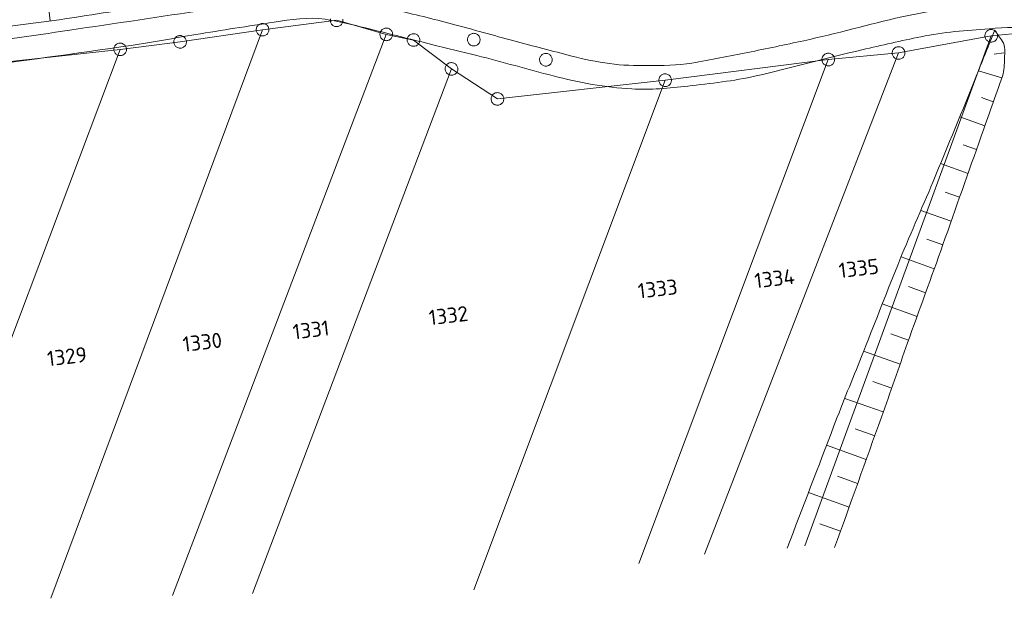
# Model space of a CAD drawing. Header units: metres. Extents: x 3425540 to 3446143, y 5432760 to 5444637.
# Tile 114 of 256: x 3436544 to 3436660, y 5439069 to 5439138. Entities that reach past the tile are written whole.
import ezdxf
from ezdxf.enums import TextEntityAlignment as Align

# ---------------------------------------------------------------- set-up
doc = ezdxf.new("R2010")
doc.units = ezdxf.units.M
for name, color, linetype, lineweight in [('B_Bestand', 9, 'Continuous', 18), ('B_Böschung', 9, 'Continuous', 18), ('B_Flurgrenzen', 9, 'Continuous', 18)]:
    doc.layers.add(name, color=color, linetype=linetype, lineweight=lineweight)
doc.styles.get("Standard").update_dxf_attribs({"font": 'isocpeur.ttf'})

msp = doc.modelspace()

# ---------------------------------------------------------------- linework, layer by layer
at = {"layer": 'B_Bestand'}
for points, knots in [([(3437090.63, 5439196.58), (3437086.33, 5439196.01), (3437082.03, 5439195.43), (3437077.73, 5439194.86), (3437074.6, 5439194.44), (3437071.47, 5439194), (3437068.34, 5439193.57), (3437064.52, 5439193.04), (3437060.71, 5439192.45), (3437056.88, 5439191.93), (3437053.3, 5439191.44), (3437049.71, 5439191.07), (3437046.11, 5439190.72), (3437041.98, 5439190.32), (3437037.84, 5439190), (3437033.71, 5439189.6), (3437030.36, 5439189.28), (3437027.03, 5439188.94), (3437023.69, 5439188.58), (3437020.26, 5439188.21), (3437016.84, 5439187.82), (3437013.44, 5439187.29), (3437009.44, 5439186.66), (3437005.45, 5439186.02), (3437001.46, 5439185.39), (3436995.6, 5439184.47), (3436989.74, 5439183.55), (3436983.88, 5439182.63), (3436978.2, 5439181.74), (3436972.51, 5439180.85), (3436966.82, 5439179.96), (3436961.64, 5439179.15), (3436956.45, 5439178.43), (3436951.28, 5439177.56), (3436943.94, 5439176.32), (3436936.63, 5439174.98), (3436929.31, 5439173.68), (3436922.04, 5439172.39), (3436914.77, 5439171.09), (3436907.51, 5439169.8), (3436905.2, 5439169.39), (3436902.88, 5439169.01), (3436900.56, 5439168.6), (3436896.92, 5439167.97), (3436893.34, 5439167.03), (3436889.71, 5439166.36), (3436886.22, 5439165.72), (3436882.72, 5439165.2), (3436879.19, 5439164.81), (3436876.76, 5439164.54), (3436874.31, 5439164.41), (3436871.87, 5439164.12), (3436867.79, 5439163.64), (3436863.71, 5439163.16), (3436859.64, 5439162.66), (3436855.7, 5439162.17), (3436851.77, 5439161.68), (3436847.83, 5439161.19), (3436842.02, 5439160.47), (3436836.2, 5439159.78), (3436830.38, 5439159.05), (3436824.16, 5439158.25), (3436817.98, 5439157.25), (3436811.77, 5439156.37), (3436806.2, 5439155.59), (3436800.63, 5439154.78), (3436795.05, 5439154.05), (3436788.32, 5439153.15), (3436781.58, 5439152.37), (3436774.84, 5439151.55), (3436769.21, 5439150.87), (3436763.59, 5439150.16), (3436757.95, 5439149.57), (3436753.28, 5439149.08), (3436748.6, 5439148.72), (3436743.93, 5439148.28), (3436740.42, 5439147.95), (3436736.92, 5439147.61), (3436733.42, 5439147.25), (3436729.7, 5439146.86), (3436726, 5439146.27), (3436722.3, 5439145.7), (3436719.24, 5439145.22), (3436716.18, 5439144.74), (3436713.2, 5439143.89), (3436710.25, 5439143.05), (3436707.35, 5439142.09), (3436704.41, 5439141.22), (3436701.46, 5439140.34), (3436698.5, 5439139.48), (3436695.54, 5439138.63), (3436693.24, 5439137.97), (3436690.92, 5439137.44), (3436688.56, 5439136.99), (3436685.54, 5439136.42), (3436682.51, 5439136.16), (3436679.47, 5439136.14), (3436677, 5439136.13), (3436674.53, 5439136.2), (3436672.06, 5439136.32), (3436669.53, 5439136.44), (3436667.01, 5439136.75), (3436664.48, 5439136.83), (3436662.56, 5439136.9), (3436660.63, 5439136.8), (3436658.7, 5439136.66), (3436655.99, 5439136.46), (3436653.28, 5439136.25), (3436650.61, 5439135.71), (3436648.26, 5439135.25), (3436645.95, 5439134.71), (3436643.63, 5439134.16), (3436639.43, 5439133.18), (3436635.29, 5439132.02), (3436631.08, 5439131.07), (3436628.42, 5439130.46), (3436625.7, 5439130.18), (3436622.98, 5439129.86), (3436620.78, 5439129.6), (3436618.55, 5439129.39), (3436616.35, 5439129.52), (3436613.22, 5439129.7), (3436610.1, 5439130.28), (3436607.04, 5439131.07), (3436604.01, 5439131.85), (3436601.03, 5439132.73), (3436598, 5439133.48), (3436596.26, 5439133.91), (3436594.51, 5439134.33), (3436592.77, 5439134.77), (3436590.48, 5439135.34), (3436588.18, 5439135.92), (3436585.88, 5439136.49), (3436583.94, 5439136.97), (3436581.99, 5439137.47), (3436580.02, 5439137.78), (3436578.04, 5439138.1), (3436575.98, 5439137.74), (3436573.99, 5439137.44), (3436570.89, 5439136.96), (3436567.78, 5439136.49), (3436564.69, 5439135.97), (3436562.14, 5439135.55), (3436559.6, 5439135.07), (3436557.05, 5439134.69), (3436550.45, 5439133.7), (3436543.84, 5439132.82), (3436537.23, 5439131.93), (3436532.03, 5439131.23), (3436526.84, 5439130.53), (3436521.64, 5439129.86), (3436517.36, 5439129.31), (3436513.08, 5439128.84), (3436508.8, 5439128.4), (3436505.37, 5439128.04), (3436501.93, 5439127.74), (3436498.49, 5439127.45), (3436493.76, 5439127.07), (3436489.02, 5439126.74), (3436484.28, 5439126.51), (3436479.57, 5439126.27), (3436474.86, 5439126.13), (3436470.15, 5439126.07), (3436465.74, 5439126.03), (3436461.33, 5439125.99), (3436456.92, 5439126.07), (3436448.55, 5439126.24), (3436440.19, 5439126.4), (3436431.82, 5439126.57)], [0, 0, 0, 0, 0.019538, 0.019538, 0.019538, 0.033772, 0.033772, 0.033772, 0.051152, 0.051152, 0.051152, 0.067424, 0.067424, 0.067424, 0.08613, 0.08613, 0.08613, 0.101247, 0.101247, 0.101247, 0.116764, 0.116764, 0.116764, 0.13497, 0.13497, 0.13497, 0.161684, 0.161684, 0.161684, 0.187611, 0.187611, 0.187611, 0.211226, 0.211226, 0.211226, 0.244724, 0.244724, 0.244724, 0.277968, 0.277968, 0.277968, 0.288549, 0.288549, 0.288549, 0.305192, 0.305192, 0.305192, 0.321146, 0.321146, 0.321146, 0.332191, 0.332191, 0.332191, 0.350692, 0.350692, 0.350692, 0.368551, 0.368551, 0.368551, 0.39495, 0.39495, 0.39495, 0.42318, 0.42318, 0.42318, 0.448519, 0.448519, 0.448519, 0.479105, 0.479105, 0.479105, 0.504637, 0.504637, 0.504637, 0.525774, 0.525774, 0.525774, 0.541632, 0.541632, 0.541632, 0.558482, 0.558482, 0.558482, 0.572417, 0.572417, 0.572417, 0.586208, 0.586208, 0.586208, 0.600087, 0.600087, 0.600087, 0.610851, 0.610851, 0.610851, 0.624554, 0.624554, 0.624554, 0.635682, 0.635682, 0.635682, 0.647093, 0.647093, 0.647093, 0.655764, 0.655764, 0.655764, 0.668008, 0.668008, 0.668008, 0.678742, 0.678742, 0.678742, 0.698141, 0.698141, 0.698141, 0.710435, 0.710435, 0.710435, 0.720411, 0.720411, 0.720411, 0.734574, 0.734574, 0.734574, 0.748633, 0.748633, 0.748633, 0.756708, 0.756708, 0.756708, 0.767376, 0.767376, 0.767376, 0.776384, 0.776384, 0.776384, 0.785454, 0.785454, 0.785454, 0.799597, 0.799597, 0.799597, 0.811226, 0.811226, 0.811226, 0.841268, 0.841268, 0.841268, 0.864888, 0.864888, 0.864888, 0.884289, 0.884289, 0.884289, 0.899826, 0.899826, 0.899826, 0.921218, 0.921218, 0.921218, 0.942444, 0.942444, 0.942444, 0.962296, 0.962296, 0.962296, 1, 1, 1, 1]), ([(3436432.49, 5439129.55), (3436438.9, 5439129.34), (3436445.3, 5439129.13), (3436451.71, 5439128.91), (3436457.28, 5439128.73), (3436462.86, 5439128.76), (3436468.44, 5439128.8), (3436474.58, 5439128.84), (3436480.72, 5439129.01), (3436486.85, 5439129.4), (3436492.53, 5439129.76), (3436498.18, 5439130.24), (3436503.83, 5439130.78), (3436510.06, 5439131.38), (3436516.28, 5439131.97), (3436522.49, 5439132.75), (3436531.6, 5439133.9), (3436540.68, 5439135.14), (3436549.76, 5439136.49), (3436555.14, 5439137.28), (3436560.51, 5439138.09), (3436565.89, 5439138.9), (3436568.14, 5439139.23), (3436570.38, 5439139.58), (3436572.63, 5439139.92), (3436573.86, 5439140.11), (3436575.12, 5439140.19), (3436576.36, 5439140.22), (3436578.12, 5439140.26), (3436579.88, 5439140.13), (3436581.63, 5439139.92), (3436583.84, 5439139.66), (3436586.03, 5439139.38), (3436588.19, 5439138.9), (3436590.51, 5439138.38), (3436592.82, 5439137.83), (3436595.11, 5439137.21), (3436597.54, 5439136.56), (3436599.97, 5439135.88), (3436602.39, 5439135.22), (3436604.68, 5439134.61), (3436606.97, 5439134.01), (3436609.26, 5439133.42), (3436610.73, 5439133.03), (3436612.21, 5439132.75), (3436613.73, 5439132.53), (3436615.24, 5439132.31), (3436616.74, 5439132.28), (3436618.25, 5439132.29), (3436619.99, 5439132.29), (3436621.74, 5439132.29), (3436623.48, 5439132.59), (3436625.72, 5439132.97), (3436627.9, 5439133.4), (3436630.1, 5439133.85), (3436632.31, 5439134.3), (3436634.52, 5439134.76), (3436636.72, 5439135.24), (3436640.62, 5439136.07), (3436644.44, 5439137.2), (3436648.34, 5439138.07), (3436651.56, 5439138.78), (3436654.82, 5439139.24), (3436658.11, 5439139.44), (3436661.18, 5439139.62), (3436664.25, 5439139.59), (3436667.32, 5439139.5), (3436670.45, 5439139.41), (3436673.58, 5439139.04), (3436676.71, 5439138.96), (3436679.69, 5439138.87), (3436682.69, 5439138.92), (3436685.67, 5439139.38), (3436688.34, 5439139.79), (3436690.91, 5439140.39), (3436693.5, 5439141.06), (3436696.55, 5439141.86), (3436699.57, 5439142.7), (3436702.59, 5439143.59), (3436704.8, 5439144.25), (3436706.91, 5439145.2), (3436709.15, 5439145.82), (3436712, 5439146.62), (3436714.9, 5439147.2), (3436717.83, 5439147.56), (3436718.81, 5439147.68), (3436719.79, 5439147.8), (3436720.78, 5439147.92)], [0, 0, 0, 0, 0.06591, 0.06591, 0.06591, 0.123272, 0.123272, 0.123272, 0.186443, 0.186443, 0.186443, 0.24482, 0.24482, 0.24482, 0.309167, 0.309167, 0.309167, 0.40351, 0.40351, 0.40351, 0.45942, 0.45942, 0.45942, 0.482791, 0.482791, 0.482791, 0.495627, 0.495627, 0.495627, 0.513727, 0.513727, 0.513727, 0.536488, 0.536488, 0.536488, 0.560908, 0.560908, 0.560908, 0.586788, 0.586788, 0.586788, 0.611111, 0.611111, 0.611111, 0.626761, 0.626761, 0.626761, 0.642258, 0.642258, 0.642258, 0.660238, 0.660238, 0.660238, 0.683346, 0.683346, 0.683346, 0.706532, 0.706532, 0.706532, 0.747523, 0.747523, 0.747523, 0.781339, 0.781339, 0.781339, 0.812906, 0.812906, 0.812906, 0.845147, 0.845147, 0.845147, 0.875926, 0.875926, 0.875926, 0.903363, 0.903363, 0.903363, 0.935702, 0.935702, 0.935702, 0.959454, 0.959454, 0.959454, 0.989815, 0.989815, 0.989815, 1, 1, 1, 1])]:
    msp.add_open_spline(points, degree=3, knots=knots, dxfattribs=at)
at = {"layer": 'B_Böschung'}
for p, q in [((3436547.03, 5439140.96), (3436547.45, 5439137.6)), ((3436659.34, 5439136.5), (3436659.35, 5439136.48)), ((3436660.44, 5439133.8), (3436659.3, 5439133.66)), ((3436660.19, 5439130.83), (3436657.43, 5439131.67)), ((3436659.19, 5439128), (3436657.77, 5439128.5)), ((3436658.19, 5439125.17), (3436655.21, 5439126.22)), ((3436657.19, 5439122.35), (3436655.63, 5439122.9)), ((3436656.2, 5439119.52), (3436652.92, 5439120.67)), ((3436655.2, 5439116.69), (3436653.48, 5439117.29)), ((3436654.2, 5439113.86), (3436650.59, 5439115.13)), ((3436653.2, 5439111.03), (3436651.31, 5439111.71)), ((3436652.19, 5439108.2), (3436648.26, 5439109.61)), ((3436651.17, 5439105.38), (3436649.15, 5439106.11)), ((3436650.16, 5439102.56), (3436646.03, 5439104.04)), ((3436649.14, 5439099.74), (3436647.03, 5439100.49)), ((3436648.14, 5439096.91), (3436643.82, 5439098.43)), ((3436647.15, 5439094.08), (3436644.92, 5439094.86)), ((3436646.15, 5439091.25), (3436641.59, 5439092.85)), ((3436645.14, 5439088.42), (3436642.82, 5439089.25)), ((3436644.13, 5439085.6), (3436639.42, 5439087.29)), ((3436643.11, 5439082.77), (3436640.73, 5439083.63)), ((3436642.1, 5439079.95), (3436637.28, 5439081.68)), ((3436641.09, 5439077.13), (3436638.65, 5439078))]:
    msp.add_line(p, q, dxfattribs=at)
for points, knots in [([(3436432.95, 5439131.96), (3436432.99, 5439131.69), (3436433.03, 5439131.43), (3436433.07, 5439131.17), (3436433.09, 5439131), (3436433.33, 5439130.96), (3436433.48, 5439130.86), (3436433.62, 5439130.76), (3436433.74, 5439130.61), (3436433.91, 5439130.58), (3436434.97, 5439130.4), (3436436.03, 5439130.47), (3436437.08, 5439130.45), (3436440.61, 5439130.38), (3436444.15, 5439130.31), (3436447.68, 5439130.24), (3436452.66, 5439130.15), (3436457.65, 5439129.71), (3436462.63, 5439130.05), (3436470.31, 5439130.59), (3436478, 5439131.12), (3436485.69, 5439131.66), (3436493.38, 5439132.2), (3436501.07, 5439132.73), (3436508.75, 5439133.27), (3436517.75, 5439133.89), (3436526.7, 5439135.09), (3436535.67, 5439136.14), (3436540.56, 5439136.71), (3436545.47, 5439137.25), (3436550.34, 5439138), (3436553.96, 5439138.55), (3436557.57, 5439139.17), (3436561.19, 5439139.74), (3436570.61, 5439141.21), (3436580.02, 5439142.67), (3436589.44, 5439144.14), (3436591.57, 5439144.47), (3436593.71, 5439144.83), (3436595.85, 5439145.16), (3436598.06, 5439145.51), (3436600.28, 5439145.76), (3436602.5, 5439146), (3436604.79, 5439146.26), (3436607.09, 5439146.37), (3436609.37, 5439146.64), (3436610.67, 5439146.8), (3436611.97, 5439146.96), (3436613.26, 5439147.13), (3436614.72, 5439147.32), (3436616.18, 5439147.5), (3436617.64, 5439147.72), (3436619.85, 5439148.06), (3436622.06, 5439148.45), (3436624.27, 5439148.82), (3436625.72, 5439149.06), (3436627.16, 5439149.3), (3436628.6, 5439149.56), (3436629.6, 5439149.75), (3436630.59, 5439150), (3436631.59, 5439150.23), (3436632.41, 5439150.41), (3436633.22, 5439150.51), (3436634.02, 5439150.81), (3436634.04, 5439150.82), (3436634.04, 5439150.85), (3436634.05, 5439150.87), (3436634.12, 5439151.13), (3436634.19, 5439151.39), (3436634.26, 5439151.65)], [0, 0, 0, 0, 0.003909, 0.003909, 0.003909, 0.00642, 0.00642, 0.00642, 0.008956, 0.008956, 0.008956, 0.024502, 0.024502, 0.024502, 0.076381, 0.076381, 0.076381, 0.149596, 0.149596, 0.149596, 0.262812, 0.262812, 0.262812, 0.376024, 0.376024, 0.376024, 0.508563, 0.508563, 0.508563, 0.58101, 0.58101, 0.58101, 0.634811, 0.634811, 0.634811, 0.774797, 0.774797, 0.774797, 0.806584, 0.806584, 0.806584, 0.83942, 0.83942, 0.83942, 0.873222, 0.873222, 0.873222, 0.892414, 0.892414, 0.892414, 0.914032, 0.914032, 0.914032, 0.946979, 0.946979, 0.946979, 0.968464, 0.968464, 0.968464, 0.983483, 0.983483, 0.983483, 0.995727, 0.995727, 0.995727, 0.996007, 0.996007, 0.996007, 1, 1, 1, 1]), ([(3436433.39, 5439133.67), (3436436.07, 5439133.64), (3436438.74, 5439133.61), (3436441.41, 5439133.58), (3436443.11, 5439133.56), (3436444.81, 5439133.56), (3436446.5, 5439133.56), (3436450.14, 5439133.57), (3436453.78, 5439133.63), (3436457.42, 5439133.67), (3436462.75, 5439133.73), (3436468.07, 5439133.81), (3436473.4, 5439133.94), (3436477.39, 5439134.04), (3436481.37, 5439134.31), (3436485.35, 5439134.57), (3436493.56, 5439135.1), (3436501.77, 5439135.61), (3436509.95, 5439136.49), (3436515.4, 5439137.08), (3436520.85, 5439137.72), (3436526.29, 5439138.4), (3436536.07, 5439139.6), (3436545.84, 5439140.81), (3436555.62, 5439142.02), (3436565.65, 5439143.26), (3436575.69, 5439144.5), (3436585.72, 5439145.75), (3436597.7, 5439147.23), (3436609.67, 5439148.75), (3436621.66, 5439150.16), (3436625.86, 5439150.66), (3436630.06, 5439151.16), (3436634.26, 5439151.65)], [0, 0, 0, 0, 0.039703, 0.039703, 0.039703, 0.06494, 0.06494, 0.06494, 0.119023, 0.119023, 0.119023, 0.198158, 0.198158, 0.198158, 0.257445, 0.257445, 0.257445, 0.37966, 0.37966, 0.37966, 0.461142, 0.461142, 0.461142, 0.607536, 0.607536, 0.607536, 0.757794, 0.757794, 0.757794, 0.937111, 0.937111, 0.937111, 1, 1, 1, 1]), ([(3436659.35, 5439136.48), (3436658.65, 5439134.73), (3436657.95, 5439132.97), (3436657.25, 5439131.22), (3436655.55, 5439126.98), (3436653.79, 5439122.77), (3436652.05, 5439118.55), (3436650.68, 5439115.24), (3436649.19, 5439111.98), (3436647.86, 5439108.65), (3436646.42, 5439105.05), (3436645.01, 5439101.44), (3436643.58, 5439097.83), (3436642.49, 5439095.09), (3436641.36, 5439092.37), (3436640.31, 5439089.61), (3436638.46, 5439084.77), (3436636.62, 5439079.94), (3436634.77, 5439075.1)], [0, 0, 0, 0, 0.085791, 0.085791, 0.085791, 0.292849, 0.292849, 0.292849, 0.455399, 0.455399, 0.455399, 0.631354, 0.631354, 0.631354, 0.765147, 0.765147, 0.765147, 1, 1, 1, 1]), ([(3436659.34, 5439136.5), (3436659.65, 5439136.05), (3436659.96, 5439135.61), (3436660.26, 5439135.16), (3436660.65, 5439134.6), (3436660.54, 5439133.82), (3436660.52, 5439133.15), (3436660.49, 5439132.45), (3436660.5, 5439131.71), (3436660.26, 5439131.05), (3436659.43, 5439128.67), (3436658.59, 5439126.3), (3436657.75, 5439123.92), (3436656.24, 5439119.64), (3436654.73, 5439115.36), (3436653.22, 5439111.08), (3436651.85, 5439107.19), (3436650.41, 5439103.32), (3436649.03, 5439099.43), (3436647.99, 5439096.49), (3436646.98, 5439093.55), (3436645.93, 5439090.62), (3436644.08, 5439085.47), (3436642.24, 5439080.33), (3436640.39, 5439075.18)], [0, 0, 0, 0, 0.025024, 0.025024, 0.025024, 0.056204, 0.056204, 0.056204, 0.088665, 0.088665, 0.088665, 0.204865, 0.204865, 0.204865, 0.414058, 0.414058, 0.414058, 0.604483, 0.604483, 0.604483, 0.748005, 0.748005, 0.748005, 1, 1, 1, 1])]:
    msp.add_open_spline(points, degree=3, knots=knots, dxfattribs=at)
at = {"layer": 'B_Flurgrenzen'}
for p, q in [((3436572.61, 5439136.54), (3436581.39, 5439137.66)), ((3436581.39, 5439137.66), (3436587.27, 5439135.99)), ((3436547.52, 5439069.16), (3436572.61, 5439136.54)), ((3436561.95, 5439069.49), (3436587.27, 5439135.99)), ((3436562.84, 5439135.1), (3436572.61, 5439136.54)), ((3436587.27, 5439135.99), (3436590.49, 5439135.32)), ((3436658.94, 5439135.82), (3436670.88, 5439136.99)), ((3436555.73, 5439134.21), (3436562.84, 5439135.1)), ((3436590.49, 5439135.32), (3436594.99, 5439131.9)), ((3436658.94, 5439135.82), (3436636.84, 5439075.38)), ((3436647.96, 5439133.79), (3436658.94, 5439135.82)), ((3436508.76, 5439129.1), (3436555.73, 5439134.21)), ((3436531.3, 5439069.38), (3436555.73, 5439134.21)), ((3436624.96, 5439074.38), (3436647.96, 5439133.79)), ((3436639.64, 5439133.01), (3436647.96, 5439133.79)), ((3436617.18, 5439073.27), (3436639.64, 5439133.01)), ((3436620.31, 5439130.57), (3436639.64, 5439133.01)), ((3436571.43, 5439069.72), (3436594.99, 5439131.9)), ((3436594.99, 5439131.9), (3436600.43, 5439128.34)), ((3436597.64, 5439070.16), (3436620.31, 5439130.57)), ((3436600.43, 5439128.34), (3436620.31, 5439130.57))]:
    msp.add_line(p, q, dxfattribs=at)
for points in [[(3436573.35, 5439136.38), (3436573.36, 5439136.48), (3436573.36, 5439136.57), (3436573.35, 5439136.66), (3436573.33, 5439136.75), (3436573.3, 5439136.84), (3436573.26, 5439136.93), (3436573.21, 5439137.01), (3436573.14, 5439137.07), (3436573.07, 5439137.14), (3436572.99, 5439137.19), (3436572.91, 5439137.23), (3436572.82, 5439137.26), (3436572.73, 5439137.28), (3436572.63, 5439137.29), (3436572.54, 5439137.29), (3436572.45, 5439137.28), (3436572.36, 5439137.25), (3436572.27, 5439137.21), (3436572.19, 5439137.16), (3436572.12, 5439137.1), (3436572.05, 5439137.04), (3436571.99, 5439136.97), (3436571.94, 5439136.88), (3436571.91, 5439136.8), (3436571.88, 5439136.71), (3436571.87, 5439136.61), (3436571.86, 5439136.52), (3436571.87, 5439136.42), (3436571.9, 5439136.33), (3436571.93, 5439136.25), (3436571.97, 5439136.16), (3436572.02, 5439136.08), (3436572.09, 5439136.01), (3436572.16, 5439135.95), (3436572.24, 5439135.9), (3436572.32, 5439135.86), (3436572.41, 5439135.83), (3436572.5, 5439135.81), (3436572.59, 5439135.8), (3436572.69, 5439135.8), (3436572.78, 5439135.81), (3436572.87, 5439135.84), (3436572.96, 5439135.88), (3436573.03, 5439135.92), (3436573.11, 5439135.99), (3436573.18, 5439136.05), (3436573.23, 5439136.12), (3436573.28, 5439136.21), (3436573.32, 5439136.29), (3436573.35, 5439136.38)], [(3436580.65, 5439137.82), (3436580.64, 5439137.72), (3436580.64, 5439137.63), (3436580.65, 5439137.54), (3436580.67, 5439137.45), (3436580.7, 5439137.36), (3436580.74, 5439137.27), (3436580.79, 5439137.19), (3436580.86, 5439137.13), (3436580.93, 5439137.06), (3436581.01, 5439137.01), (3436581.09, 5439136.97), (3436581.18, 5439136.94), (3436581.27, 5439136.92), (3436581.37, 5439136.91), (3436581.46, 5439136.91), (3436581.55, 5439136.92), (3436581.64, 5439136.95), (3436581.73, 5439136.99), (3436581.81, 5439137.04), (3436581.88, 5439137.1), (3436581.95, 5439137.16), (3436582.01, 5439137.23), (3436582.06, 5439137.32), (3436582.09, 5439137.4), (3436582.12, 5439137.49)], [(3436582.12, 5439137.49), (3436582.13, 5439137.59), (3436582.13, 5439137.68), (3436582.13, 5439137.78)], [(3436563.57, 5439134.94), (3436563.59, 5439135.03), (3436563.59, 5439135.12), (3436563.58, 5439135.22), (3436563.56, 5439135.31), (3436563.52, 5439135.4), (3436563.48, 5439135.48), (3436563.43, 5439135.56), (3436563.37, 5439135.63), (3436563.3, 5439135.69), (3436563.22, 5439135.74), (3436563.14, 5439135.78), (3436563.05, 5439135.82), (3436562.96, 5439135.84), (3436562.86, 5439135.85), (3436562.77, 5439135.84), (3436562.68, 5439135.83), (3436562.58, 5439135.8), (3436562.5, 5439135.77), (3436562.42, 5439135.72), (3436562.35, 5439135.66), (3436562.28, 5439135.59), (3436562.22, 5439135.52), (3436562.17, 5439135.44), (3436562.13, 5439135.35), (3436562.11, 5439135.26), (3436562.09, 5439135.17), (3436562.09, 5439135.08), (3436562.1, 5439134.98), (3436562.12, 5439134.89), (3436562.16, 5439134.8), (3436562.2, 5439134.72), (3436562.25, 5439134.64), (3436562.31, 5439134.57), (3436562.38, 5439134.51), (3436562.46, 5439134.46), (3436562.54, 5439134.42), (3436562.63, 5439134.38), (3436562.73, 5439134.36), (3436562.82, 5439134.35), (3436562.91, 5439134.36), (3436563.01, 5439134.37), (3436563.1, 5439134.4), (3436563.18, 5439134.43), (3436563.26, 5439134.48), (3436563.33, 5439134.54), (3436563.4, 5439134.61), (3436563.46, 5439134.68), (3436563.51, 5439134.76), (3436563.55, 5439134.85), (3436563.57, 5439134.94)], [(3436588, 5439135.83), (3436588.02, 5439135.92), (3436588.02, 5439136.01), (3436588.01, 5439136.11), (3436587.99, 5439136.2), (3436587.95, 5439136.29), (3436587.91, 5439136.37), (3436587.86, 5439136.45), (3436587.8, 5439136.52), (3436587.73, 5439136.58), (3436587.65, 5439136.63), (3436587.57, 5439136.67), (3436587.48, 5439136.71), (3436587.39, 5439136.73), (3436587.29, 5439136.73), (3436587.2, 5439136.73), (3436587.11, 5439136.72), (3436587.02, 5439136.69), (3436586.93, 5439136.66), (3436586.85, 5439136.61), (3436586.78, 5439136.55), (3436586.71, 5439136.48), (3436586.65, 5439136.41), (3436586.6, 5439136.32), (3436586.57, 5439136.24), (3436586.54, 5439136.15), (3436586.52, 5439136.06), (3436586.52, 5439135.97), (3436586.53, 5439135.87), (3436586.55, 5439135.78), (3436586.59, 5439135.69), (3436586.63, 5439135.6), (3436586.68, 5439135.53), (3436586.74, 5439135.46), (3436586.81, 5439135.39), (3436586.89, 5439135.35), (3436586.98, 5439135.3), (3436587.06, 5439135.27), (3436587.16, 5439135.25), (3436587.25, 5439135.24), (3436587.34, 5439135.25), (3436587.44, 5439135.26), (3436587.53, 5439135.29), (3436587.61, 5439135.32), (3436587.69, 5439135.37), (3436587.77, 5439135.43), (3436587.83, 5439135.5), (3436587.89, 5439135.57), (3436587.94, 5439135.65), (3436587.98, 5439135.74), (3436588, 5439135.83)], [(3436591.22, 5439135.16), (3436591.24, 5439135.25), (3436591.24, 5439135.34), (3436591.23, 5439135.44), (3436591.21, 5439135.53), (3436591.17, 5439135.62), (3436591.13, 5439135.71), (3436591.08, 5439135.78), (3436591.02, 5439135.85), (3436590.95, 5439135.92), (3436590.87, 5439135.97), (3436590.79, 5439136.01), (3436590.7, 5439136.04), (3436590.61, 5439136.06), (3436590.51, 5439136.07), (3436590.42, 5439136.06), (3436590.33, 5439136.05), (3436590.24, 5439136.03), (3436590.15, 5439135.99), (3436590.07, 5439135.94), (3436590, 5439135.88), (3436589.93, 5439135.82), (3436589.87, 5439135.74), (3436589.82, 5439135.66), (3436589.79, 5439135.58), (3436589.76, 5439135.48), (3436589.74, 5439135.39), (3436589.74, 5439135.3), (3436589.75, 5439135.2), (3436589.77, 5439135.11), (3436589.81, 5439135.03), (3436589.85, 5439134.94), (3436589.9, 5439134.86), (3436589.96, 5439134.79), (3436590.03, 5439134.73), (3436590.11, 5439134.68), (3436590.2, 5439134.64), (3436590.28, 5439134.61), (3436590.38, 5439134.59), (3436590.47, 5439134.58), (3436590.56, 5439134.58), (3436590.66, 5439134.59), (3436590.75, 5439134.62), (3436590.83, 5439134.65), (3436590.91, 5439134.7), (3436590.99, 5439134.77), (3436591.05, 5439134.83), (3436591.11, 5439134.9), (3436591.16, 5439134.99), (3436591.2, 5439135.07), (3436591.22, 5439135.16)], [(3436597.81, 5439134.64), (3436597.9, 5439134.67), (3436597.99, 5439134.71), (3436598.07, 5439134.76), (3436598.14, 5439134.82), (3436598.2, 5439134.89), (3436598.26, 5439134.96), (3436598.31, 5439135.04), (3436598.34, 5439135.13), (3436598.37, 5439135.22), (3436598.38, 5439135.32), (3436598.38, 5439135.41), (3436598.37, 5439135.5), (3436598.34, 5439135.59), (3436598.31, 5439135.68), (3436598.26, 5439135.76), (3436598.21, 5439135.84), (3436598.15, 5439135.91), (3436598.08, 5439135.97), (3436598, 5439136.02), (3436597.91, 5439136.06), (3436597.82, 5439136.09), (3436597.73, 5439136.11), (3436597.63, 5439136.12), (3436597.54, 5439136.11), (3436597.45, 5439136.1), (3436597.36, 5439136.07), (3436597.28, 5439136.03), (3436597.19, 5439135.98), (3436597.12, 5439135.92), (3436597.06, 5439135.85), (3436597, 5439135.77), (3436596.96, 5439135.69), (3436596.92, 5439135.6), (3436596.9, 5439135.51), (3436596.89, 5439135.42), (3436596.89, 5439135.33), (3436596.9, 5439135.23), (3436596.92, 5439135.14), (3436596.96, 5439135.05), (3436597, 5439134.97), (3436597.05, 5439134.89), (3436597.12, 5439134.83), (3436597.19, 5439134.76), (3436597.26, 5439134.72), (3436597.35, 5439134.68), (3436597.44, 5439134.64), (3436597.53, 5439134.62), (3436597.63, 5439134.62), (3436597.72, 5439134.62), (3436597.81, 5439134.64)], [(3436659.67, 5439135.66), (3436659.69, 5439135.75), (3436659.69, 5439135.84), (3436659.68, 5439135.94), (3436659.66, 5439136.03), (3436659.62, 5439136.11), (3436659.58, 5439136.2), (3436659.53, 5439136.28), (3436659.47, 5439136.35), (3436659.4, 5439136.41), (3436659.32, 5439136.46), (3436659.24, 5439136.5), (3436659.15, 5439136.53), (3436659.05, 5439136.55), (3436658.96, 5439136.56), (3436658.87, 5439136.56), (3436658.77, 5439136.55), (3436658.68, 5439136.52), (3436658.6, 5439136.49), (3436658.52, 5439136.44), (3436658.44, 5439136.37), (3436658.38, 5439136.31), (3436658.32, 5439136.24), (3436658.27, 5439136.15), (3436658.23, 5439136.07), (3436658.21, 5439135.98), (3436658.19, 5439135.89), (3436658.19, 5439135.8), (3436658.2, 5439135.7), (3436658.22, 5439135.61), (3436658.26, 5439135.52), (3436658.3, 5439135.43), (3436658.35, 5439135.36), (3436658.41, 5439135.29), (3436658.48, 5439135.22), (3436658.56, 5439135.18), (3436658.64, 5439135.13), (3436658.73, 5439135.1), (3436658.82, 5439135.08), (3436658.92, 5439135.07), (3436659.01, 5439135.08), (3436659.1, 5439135.09), (3436659.19, 5439135.11), (3436659.28, 5439135.15), (3436659.36, 5439135.2), (3436659.43, 5439135.26), (3436659.5, 5439135.32), (3436659.56, 5439135.4), (3436659.61, 5439135.48), (3436659.64, 5439135.57), (3436659.67, 5439135.66)], [(3436556.47, 5439134.05), (3436556.48, 5439134.14), (3436556.48, 5439134.23), (3436556.47, 5439134.33), (3436556.45, 5439134.42), (3436556.42, 5439134.51), (3436556.38, 5439134.6), (3436556.33, 5439134.67), (3436556.26, 5439134.74), (3436556.19, 5439134.81), (3436556.11, 5439134.85), (3436556.03, 5439134.9), (3436555.94, 5439134.93), (3436555.85, 5439134.95), (3436555.75, 5439134.96), (3436555.66, 5439134.95), (3436555.57, 5439134.94), (3436555.48, 5439134.91), (3436555.39, 5439134.88), (3436555.31, 5439134.83), (3436555.24, 5439134.77), (3436555.17, 5439134.7), (3436555.11, 5439134.63), (3436555.06, 5439134.55), (3436555.03, 5439134.46), (3436555, 5439134.37), (3436554.99, 5439134.28), (3436554.98, 5439134.19), (3436554.99, 5439134.09), (3436555.02, 5439134), (3436555.05, 5439133.91), (3436555.09, 5439133.83), (3436555.14, 5439133.75), (3436555.21, 5439133.68), (3436555.28, 5439133.62), (3436555.36, 5439133.57), (3436555.44, 5439133.53), (3436555.53, 5439133.49), (3436555.62, 5439133.47), (3436555.71, 5439133.47), (3436555.81, 5439133.47), (3436555.9, 5439133.48), (3436555.99, 5439133.51), (3436556.08, 5439133.54), (3436556.15, 5439133.59), (3436556.23, 5439133.65), (3436556.3, 5439133.72), (3436556.35, 5439133.79), (3436556.4, 5439133.88), (3436556.44, 5439133.96), (3436556.47, 5439134.05)], [(3436606.36, 5439132.26), (3436606.45, 5439132.29), (3436606.53, 5439132.32), (3436606.62, 5439132.38), (3436606.69, 5439132.44), (3436606.75, 5439132.51), (3436606.81, 5439132.58), (3436606.86, 5439132.66), (3436606.89, 5439132.75), (3436606.92, 5439132.84), (3436606.92, 5439132.93), (3436606.93, 5439133.02), (3436606.91, 5439133.12), (3436606.89, 5439133.21), (3436606.86, 5439133.3), (3436606.81, 5439133.38), (3436606.76, 5439133.46), (3436606.7, 5439133.53), (3436606.63, 5439133.59), (3436606.55, 5439133.64), (3436606.46, 5439133.67), (3436606.37, 5439133.71), (3436606.28, 5439133.73), (3436606.18, 5439133.73), (3436606.09, 5439133.73), (3436606, 5439133.71), (3436605.91, 5439133.68), (3436605.83, 5439133.65), (3436605.74, 5439133.59), (3436605.67, 5439133.53), (3436605.61, 5439133.46), (3436605.55, 5439133.39), (3436605.5, 5439133.31), (3436605.47, 5439133.22), (3436605.44, 5439133.13), (3436605.44, 5439133.04), (3436605.44, 5439132.95), (3436605.45, 5439132.85), (3436605.47, 5439132.76), (3436605.5, 5439132.67), (3436605.55, 5439132.59), (3436605.6, 5439132.51), (3436605.66, 5439132.44), (3436605.73, 5439132.38), (3436605.81, 5439132.33), (3436605.9, 5439132.29), (3436605.99, 5439132.26), (3436606.08, 5439132.24), (3436606.18, 5439132.24), (3436606.27, 5439132.24), (3436606.36, 5439132.26)], [(3436640.37, 5439132.85), (3436640.38, 5439132.94), (3436640.38, 5439133.03), (3436640.38, 5439133.13), (3436640.35, 5439133.22), (3436640.32, 5439133.31), (3436640.28, 5439133.39), (3436640.23, 5439133.47), (3436640.16, 5439133.54), (3436640.09, 5439133.6), (3436640.01, 5439133.65), (3436639.93, 5439133.69), (3436639.84, 5439133.73), (3436639.75, 5439133.75), (3436639.66, 5439133.75), (3436639.56, 5439133.75), (3436639.47, 5439133.74), (3436639.38, 5439133.71), (3436639.29, 5439133.68), (3436639.22, 5439133.63), (3436639.14, 5439133.57), (3436639.07, 5439133.5), (3436639.02, 5439133.43), (3436638.97, 5439133.34), (3436638.93, 5439133.26), (3436638.9, 5439133.17), (3436638.89, 5439133.08), (3436638.89, 5439132.99), (3436638.9, 5439132.89), (3436638.92, 5439132.8), (3436638.95, 5439132.71), (3436638.99, 5439132.62), (3436639.04, 5439132.55), (3436639.11, 5439132.48), (3436639.18, 5439132.41), (3436639.26, 5439132.37), (3436639.34, 5439132.32), (3436639.43, 5439132.29), (3436639.52, 5439132.27), (3436639.62, 5439132.26), (3436639.71, 5439132.27), (3436639.8, 5439132.28), (3436639.89, 5439132.31), (3436639.98, 5439132.34), (3436640.06, 5439132.39), (3436640.13, 5439132.45), (3436640.2, 5439132.52), (3436640.26, 5439132.59), (3436640.31, 5439132.67), (3436640.34, 5439132.76), (3436640.37, 5439132.85)], [(3436648.7, 5439133.63), (3436648.71, 5439133.72), (3436648.71, 5439133.81), (3436648.7, 5439133.91), (3436648.68, 5439134), (3436648.65, 5439134.08), (3436648.61, 5439134.17), (3436648.56, 5439134.25), (3436648.49, 5439134.32), (3436648.42, 5439134.38), (3436648.34, 5439134.43), (3436648.26, 5439134.47), (3436648.17, 5439134.5), (3436648.08, 5439134.52), (3436647.98, 5439134.53), (3436647.89, 5439134.53), (3436647.8, 5439134.52), (3436647.71, 5439134.49), (3436647.62, 5439134.46), (3436647.54, 5439134.41), (3436647.47, 5439134.34), (3436647.4, 5439134.28), (3436647.34, 5439134.21), (3436647.29, 5439134.12), (3436647.26, 5439134.04), (3436647.23, 5439133.95), (3436647.22, 5439133.86), (3436647.21, 5439133.77), (3436647.22, 5439133.67), (3436647.25, 5439133.58), (3436647.28, 5439133.49), (3436647.32, 5439133.4), (3436647.37, 5439133.33), (3436647.44, 5439133.26), (3436647.51, 5439133.19), (3436647.59, 5439133.15), (3436647.67, 5439133.1), (3436647.76, 5439133.07), (3436647.85, 5439133.05), (3436647.94, 5439133.04), (3436648.04, 5439133.05), (3436648.13, 5439133.06), (3436648.22, 5439133.08), (3436648.31, 5439133.12), (3436648.38, 5439133.17), (3436648.46, 5439133.23), (3436648.53, 5439133.29), (3436648.58, 5439133.37), (3436648.63, 5439133.45), (3436648.67, 5439133.54), (3436648.7, 5439133.63)], [(3436595.73, 5439131.74), (3436595.74, 5439131.83), (3436595.74, 5439131.92), (3436595.73, 5439132.02), (3436595.71, 5439132.11), (3436595.68, 5439132.19), (3436595.64, 5439132.28), (3436595.59, 5439132.36), (3436595.52, 5439132.43), (3436595.45, 5439132.49), (3436595.37, 5439132.54), (3436595.29, 5439132.58), (3436595.2, 5439132.61), (3436595.11, 5439132.63), (3436595.01, 5439132.64), (3436594.92, 5439132.64), (3436594.83, 5439132.63), (3436594.74, 5439132.6), (3436594.65, 5439132.57), (3436594.57, 5439132.52), (3436594.5, 5439132.45), (3436594.43, 5439132.39), (3436594.37, 5439132.32), (3436594.32, 5439132.23), (3436594.29, 5439132.15), (3436594.26, 5439132.06), (3436594.25, 5439131.97), (3436594.24, 5439131.88), (3436594.25, 5439131.78), (3436594.28, 5439131.69), (3436594.31, 5439131.6), (3436594.35, 5439131.51), (3436594.4, 5439131.44), (3436594.47, 5439131.37), (3436594.54, 5439131.3), (3436594.62, 5439131.26), (3436594.7, 5439131.21), (3436594.79, 5439131.18), (3436594.88, 5439131.16), (3436594.97, 5439131.15), (3436595.07, 5439131.16), (3436595.16, 5439131.17), (3436595.25, 5439131.19), (3436595.34, 5439131.23), (3436595.41, 5439131.28), (3436595.49, 5439131.34), (3436595.56, 5439131.4), (3436595.61, 5439131.48), (3436595.66, 5439131.56), (3436595.7, 5439131.65), (3436595.73, 5439131.74)], [(3436621.04, 5439130.4), (3436621.06, 5439130.5), (3436621.06, 5439130.59), (3436621.05, 5439130.69), (3436621.03, 5439130.78), (3436620.99, 5439130.86), (3436620.95, 5439130.95), (3436620.9, 5439131.03), (3436620.84, 5439131.1), (3436620.77, 5439131.16), (3436620.69, 5439131.21), (3436620.61, 5439131.25), (3436620.52, 5439131.28), (3436620.43, 5439131.3), (3436620.33, 5439131.31), (3436620.24, 5439131.31), (3436620.15, 5439131.3), (3436620.06, 5439131.27), (3436619.97, 5439131.23), (3436619.89, 5439131.18), (3436619.82, 5439131.12), (3436619.75, 5439131.06), (3436619.69, 5439130.99), (3436619.64, 5439130.9), (3436619.61, 5439130.82), (3436619.58, 5439130.73), (3436619.56, 5439130.63), (3436619.56, 5439130.54), (3436619.57, 5439130.44), (3436619.59, 5439130.35), (3436619.63, 5439130.27), (3436619.67, 5439130.18), (3436619.72, 5439130.1), (3436619.78, 5439130.03), (3436619.85, 5439129.97), (3436619.93, 5439129.92), (3436620.02, 5439129.88), (3436620.1, 5439129.85), (3436620.2, 5439129.83), (3436620.29, 5439129.82), (3436620.38, 5439129.82), (3436620.48, 5439129.83), (3436620.57, 5439129.86), (3436620.65, 5439129.9), (3436620.73, 5439129.95), (3436620.81, 5439130.01), (3436620.87, 5439130.07), (3436620.93, 5439130.14), (3436620.98, 5439130.23), (3436621.02, 5439130.31), (3436621.04, 5439130.4)], [(3436601.17, 5439128.18), (3436601.18, 5439128.27), (3436601.18, 5439128.36), (3436601.18, 5439128.46), (3436601.15, 5439128.55), (3436601.12, 5439128.64), (3436601.08, 5439128.73), (3436601.03, 5439128.8), (3436600.96, 5439128.87), (3436600.89, 5439128.94), (3436600.81, 5439128.99), (3436600.73, 5439129.03), (3436600.64, 5439129.06), (3436600.55, 5439129.08), (3436600.45, 5439129.09), (3436600.36, 5439129.08), (3436600.27, 5439129.07), (3436600.18, 5439129.05), (3436600.09, 5439129.01), (3436600.02, 5439128.96), (3436599.94, 5439128.9), (3436599.87, 5439128.84), (3436599.81, 5439128.76), (3436599.76, 5439128.68), (3436599.73, 5439128.6), (3436599.7, 5439128.5), (3436599.69, 5439128.41), (3436599.69, 5439128.32), (3436599.69, 5439128.22), (3436599.72, 5439128.13), (3436599.75, 5439128.05), (3436599.79, 5439127.96), (3436599.84, 5439127.88), (3436599.91, 5439127.81), (3436599.98, 5439127.75), (3436600.06, 5439127.7), (3436600.14, 5439127.66), (3436600.23, 5439127.63), (3436600.32, 5439127.61), (3436600.42, 5439127.6), (3436600.51, 5439127.6), (3436600.6, 5439127.61), (3436600.69, 5439127.64), (3436600.78, 5439127.67), (3436600.85, 5439127.72), (3436600.93, 5439127.79), (3436601, 5439127.85), (3436601.06, 5439127.92), (3436601.1, 5439128.01), (3436601.14, 5439128.09), (3436601.17, 5439128.18)]]:
    msp.add_lwpolyline(points, dxfattribs=at)

# ---------------------------------------------------------------- texts
for s, p in [('1335', (3436643.24, 5439108.27)), ('1334', (3436633.27, 5439107.06)), ('1333', (3436619.42, 5439105.84)), ('1332', (3436594.63, 5439102.68)), ('1331', (3436578.35, 5439100.98)), ('1330', (3436565.47, 5439099.52)), ('1329', (3436549.43, 5439097.82))]:
    msp.add_text(s, height=1.8, rotation=6.75, dxfattribs=at).set_placement(p, align=Align.MIDDLE)

doc.saveas('drawing.dxf')
